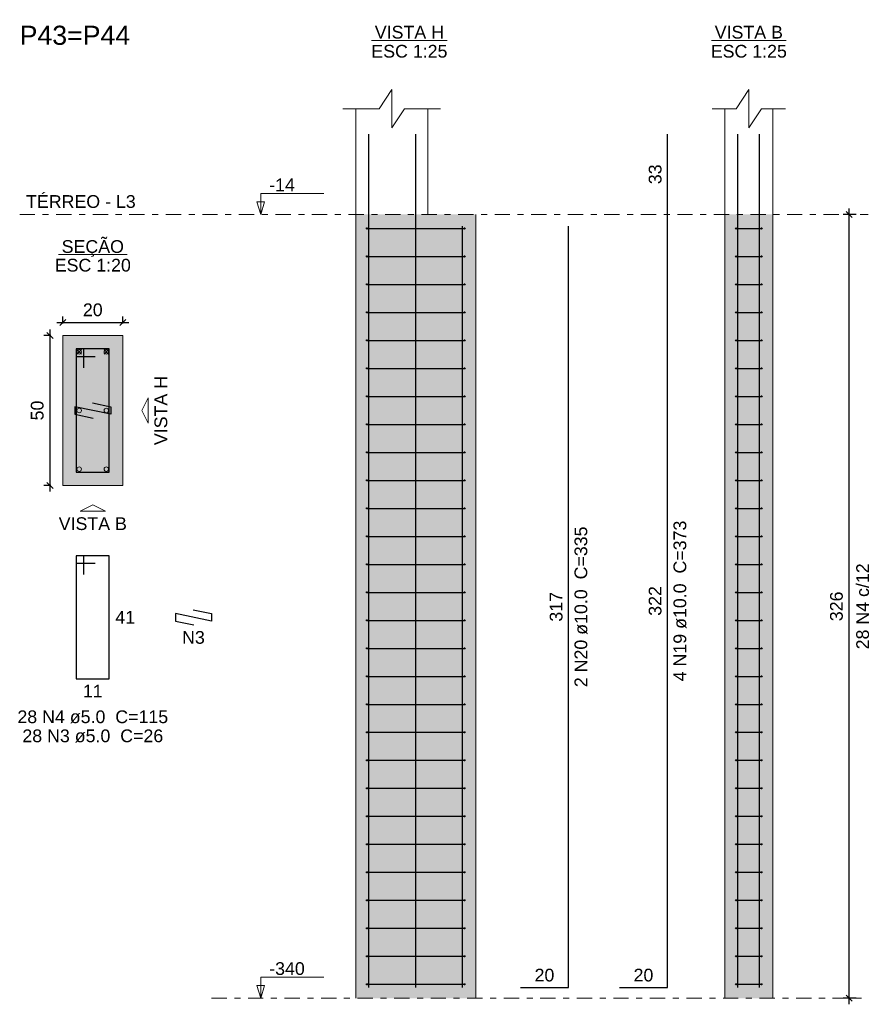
# Model space of a CAD drawing. Header units: millimetres. Extents: x 0 to 119, y 0 to 84.
# Tile 11 of 14: x 78 to 92, y 29 to 46. Entities that reach past the tile are written whole.
import ezdxf

# ---------------------------------------------------------------- set-up
doc = ezdxf.new("R2010")
doc.units = ezdxf.units.MM
doc.header["$MEASUREMENT"] = 0
doc.linetypes.add('DASHDOT', pattern=[2.54, 1.27, -0.635, 0, -0.635])
doc.linetypes.add('NULL', pattern=[0])
doc.layers.get('0').update_dxf_attribs({"lineweight": 18})
for name, color, linetype, lineweight in [('Descrição da armadura', 7, 'Continuous', 0), ('DT-Barras na forma', 2, 'Continuous', 30), ('DT-Barras no corte', 5, 'Continuous', 5), ('DT-Barras rebatidas', 2, 'Continuous', 30), ('DT-Cotas', 9, 'Continuous', 5), ('DT-Estribos na forma', 2, 'Continuous', 30), ('DT-Forma', 5, 'Continuous', 5), ('DT-Hachura seção pilares', 254, 'Continuous', 5), ('DT-Hachura vista pilares', 254, 'Continuous', 5), ('DT-Pontilhado', 9, 'DASHDOT', 5), ('DT-Textos', 7, 'Continuous', 5), ('DT-Título', 3, 'Continuous', 20), ('Textos armaduras', 7, 'Continuous', 0)]:
    doc.layers.add(name, color=color, linetype=linetype, lineweight=lineweight)
doc.styles.add('Arial', font='txt')
doc.dimstyles.new('UM_20.000000', dxfattribs={"dimtxt": 0.18, "dimasz": 0.1, "dimexe": 0.1, "dimexo": 0.2, "dimgap": 0, "dimtad": 1, "dimtih": 1, "dimtoh": 1, "dimdec": 1, "dimlfac": 20, "dimzin": 0, "dimdsep": 46, "dimtxsty": 'Standard', "dimcen": 0.09, "dimdle": 0.1, "dimadec": 1, "dimazin": 2, "dimtfac": 1, "dimtdec": 4, "dimtofl": 0, "dimtmove": 0, "dimatfit": 3, "dimfxl": 1, "dimtolj": 1, "dimarcsym": 0})
doc.dimstyles.new('UM_25.000000', dxfattribs={"dimtxt": 0.18, "dimasz": 0.1, "dimexe": 0.1, "dimexo": 0.2, "dimgap": 0, "dimtad": 1, "dimtih": 1, "dimtoh": 1, "dimdec": 1, "dimlfac": 25, "dimzin": 0, "dimdsep": 46, "dimtxsty": 'Standard', "dimcen": 0.09, "dimdle": 0.1, "dimadec": 1, "dimazin": 2, "dimtfac": 1, "dimtdec": 4, "dimtofl": 0, "dimtmove": 0, "dimatfit": 3, "dimfxl": 1, "dimtolj": 1, "dimarcsym": 0})

# ---------------------------------------------------------------- blocks, each defined once
blk = doc.blocks.new('_Oblique')
at = {"color": 0, "linetype": 'ByBlock', "lineweight": -2}
blk.add_line((-0.5, -0.5), (0.5, 0.5), dxfattribs=at)
blk = doc.blocks.new('*D75')
at = {"layer": 'Defpoints', "color": 0}
for p in [(78.979412, 40.367318), (78.767612, 37.867318), (78.979412, 37.867318)]:
    blk.add_point(p, dxfattribs=at)
at = {"layer": 'DT-Cotas', "color": 0, "lineweight": -2}
for p, q in [((78.767612, 40.467318), (78.767612, 37.767318)), ((78.779412, 40.367318), (78.667612, 40.367318)), ((78.779412, 37.867318), (78.667612, 37.867318))]:
    blk.add_line(p, q, dxfattribs=at)
at = {"layer": 'DT-Cotas', "color": 0, "lineweight": -2, "xscale": 0.1, "yscale": 0.1, "zscale": 0.1}
for p, rotation in [((78.767612, 40.367318), 90), ((78.767612, 37.867318), 270)]:
    blk.add_blockref('_Oblique', p, dxfattribs=dict(at, rotation=rotation))
at = {"layer": 'DT-Cotas', "color": 7, "insert": (78.555812, 39.117318), "char_height": 0.2118, "attachment_point": 5, "rotation": 90, "style": 'Arial'}
blk.add_mtext('\\A1;50', dxfattribs=at)
blk = doc.blocks.new('*D76')
at = {"layer": 'Defpoints', "color": 0}
for p in [(79.979412, 40.579118), (78.979412, 40.367318), (79.979412, 40.367318)]:
    blk.add_point(p, dxfattribs=at)
at = {"layer": 'DT-Cotas', "color": 0, "lineweight": -2}
for p, q in [((78.979412, 40.567318), (78.979412, 40.679118)), ((79.979412, 40.567318), (79.979412, 40.679118)), ((78.879412, 40.579118), (80.079412, 40.579118))]:
    blk.add_line(p, q, dxfattribs=at)
at = {"layer": 'DT-Cotas', "color": 0, "lineweight": -2, "xscale": 0.1, "yscale": 0.1, "zscale": 0.1, "rotation": 180}
blk.add_blockref('_Oblique', (78.979412, 40.579118), dxfattribs=at)
at = {"layer": 'DT-Cotas', "color": 0, "lineweight": -2, "xscale": 0.1, "yscale": 0.1, "zscale": 0.1}
blk.add_blockref('_Oblique', (79.979412, 40.579118), dxfattribs=at)
at = {"layer": 'DT-Cotas', "color": 7, "insert": (79.479412, 40.790918), "char_height": 0.2118, "attachment_point": 5, "rotation": 0.0057296, "style": 'Arial'}
blk.add_mtext('\\A1;20', dxfattribs=at)
blk = doc.blocks.new('*D77')
at = {"layer": 'Defpoints', "color": 0}
for p in [(92.066335, 42.379418), (92.384035, 42.379418), (92.384035, 29.339418)]:
    blk.add_point(p, dxfattribs=at)
at = {"layer": 'DT-Cotas', "color": 0, "lineweight": -2}
for p, q in [((92.066335, 29.239418), (92.066335, 42.479418)), ((92.184035, 42.379418), (91.966335, 42.379418)), ((92.184035, 29.339418), (91.966335, 29.339418))]:
    blk.add_line(p, q, dxfattribs=at)
at = {"layer": 'DT-Cotas', "color": 0, "lineweight": -2, "xscale": 0.1, "yscale": 0.1, "zscale": 0.1}
for p, rotation in [((92.066335, 42.379418), 90), ((92.066335, 29.339418), 270)]:
    blk.add_blockref('_Oblique', p, dxfattribs=dict(at, rotation=rotation))
at = {"layer": 'DT-Cotas', "color": 7, "insert": (91.854535, 35.859418), "char_height": 0.2118, "attachment_point": 5, "rotation": 90, "style": 'Arial'}
blk.add_mtext('\\A1;326', dxfattribs=at)
blk = doc.blocks.new('*D78')
at = {"layer": 'Defpoints', "color": 0}
for p in [(92.066335, 42.379418), (92.384035, 42.379418), (92.384035, 29.339418)]:
    blk.add_point(p, dxfattribs=at)
at = {"layer": 'DT-Cotas', "color": 0, "lineweight": -2}
for p, q in [((92.066335, 29.239418), (92.066335, 42.479418)), ((92.184035, 42.379418), (91.966335, 42.379418)), ((92.184035, 29.339418), (91.966335, 29.339418))]:
    blk.add_line(p, q, dxfattribs=at)
at = {"layer": 'DT-Cotas', "color": 0, "lineweight": -2, "xscale": 0.1, "yscale": 0.1, "zscale": 0.1}
for p, rotation in [((92.066335, 42.379418), 90), ((92.066335, 29.339418), 270)]:
    blk.add_blockref('_Oblique', p, dxfattribs=dict(at, rotation=rotation))

msp = doc.modelspace()

# ---------------------------------------------------------------- hatches: boundary and pattern name
at = {"layer": 'DT-Hachura seção pilares', "linetype": 'Continuous'}
msp.add_hatch(color=254, dxfattribs=at).paths.add_polyline_path([(78.9794, 37.8673), (78.9794, 37.8673), (79.9794, 37.8673), (79.9794, 40.3673), (78.9794, 40.3673), (78.9794, 37.8673)])
at = {"layer": 'DT-Hachura vista pilares', "linetype": 'Continuous'}
for points in [[(83.8539, 29.3394), (83.8539, 42.3794), (85.8539, 42.3794), (85.8539, 29.3394), (83.8539, 29.3394)], [(89.9955, 29.3394), (89.9955, 42.3794), (90.7955, 42.3794), (90.7955, 29.3394), (89.9955, 29.3394)]]:
    msp.add_hatch(color=254, dxfattribs=at).paths.add_polyline_path(points)

# ---------------------------------------------------------------- linework, layer by layer
at = {"layer": 'DT-Barras na forma'}
for points in [[(84.0739, 29.5194), (84.0739, 42.3794), (84.0739, 43.7137)], [(84.8539, 29.5194), (84.8539, 42.3794), (84.8539, 43.7137)], [(90.2155, 29.5194), (90.2155, 42.3794), (90.2155, 43.7137)], [(90.5755, 29.5194), (90.5755, 42.3794), (90.5755, 43.7137)], [(85.6339, 29.5194), (85.6339, 42.1834)], [(79.3294, 39.8298), (79.3294, 40.1423), (79.2044, 40.1423), (79.2044, 38.0923), (79.7544, 38.0923), (79.7544, 40.1423), (79.2044, 40.1423), (79.2044, 40.0173), (79.5169, 40.0173)], [(79.4735, 39.2436), (79.7794, 39.1798), (79.7794, 39.0548), (79.1794, 39.1798), (79.1794, 39.0548), (79.4853, 38.9911)]]:
    msp.add_lwpolyline(points, dxfattribs=at)
at = {"layer": 'DT-Barras no corte'}
for p, q in [((79.2169, 40.0548), (79.2919, 40.1298)), ((79.2169, 40.1298), (79.2919, 40.0548)), ((79.6669, 40.0548), (79.7419, 40.1298)), ((79.6669, 40.1298), (79.7419, 40.0548))]:
    msp.add_line(p, q, dxfattribs=at)
for centre in [(79.2544, 40.0923), (79.7044, 40.0923), (79.2544, 39.1173), (79.7044, 39.1173), (79.2544, 38.1423), (79.7044, 38.1423)]:
    msp.add_circle(centre, 0.0375, dxfattribs=at)
at = {"layer": 'DT-Barras rebatidas'}
for points in [[(88.2424, 29.5194), (89.0424, 29.5194), (89.0424, 42.3794), (89.0424, 43.7137)], [(86.5952, 29.5194), (87.3952, 29.5194), (87.3952, 42.1834)], [(79.3294, 36.3899), (79.3294, 36.7024), (79.2044, 36.7024), (79.2044, 34.6524), (79.7544, 34.6524), (79.7544, 36.7024), (79.2044, 36.7024), (79.2044, 36.5774), (79.5169, 36.5774)], [(81.1485, 35.8037), (81.4544, 35.7399), (81.4544, 35.6149), (80.8544, 35.7399), (80.8544, 35.6149), (81.1604, 35.5512)]]:
    msp.add_lwpolyline(points, dxfattribs=at)
at = {"layer": 'DT-Estribos na forma'}
for p, q in [((84.0439, 42.1466), (85.6639, 42.1466)), ((90.1855, 42.1466), (90.6055, 42.1466)), ((84.0439, 41.6808), (85.6639, 41.6808)), ((90.1855, 41.6808), (90.6055, 41.6808)), ((84.0439, 41.2151), (85.6639, 41.2151)), ((90.1855, 41.2151), (90.6055, 41.2151)), ((84.0439, 40.7494), (85.6639, 40.7494)), ((90.1855, 40.7494), (90.6055, 40.7494)), ((84.0439, 40.2837), (85.6639, 40.2837)), ((90.1855, 40.2837), (90.6055, 40.2837)), ((84.0439, 39.818), (85.6639, 39.818)), ((90.1855, 39.818), (90.6055, 39.818)), ((84.0439, 39.3523), (85.6639, 39.3523)), ((90.1855, 39.3523), (90.6055, 39.3523)), ((84.0439, 38.8866), (85.6639, 38.8866)), ((90.1855, 38.8866), (90.6055, 38.8866)), ((84.0439, 38.4208), (85.6639, 38.4208)), ((90.1855, 38.4208), (90.6055, 38.4208)), ((84.0439, 37.9551), (85.6639, 37.9551)), ((90.1855, 37.9551), (90.6055, 37.9551)), ((84.0439, 37.4894), (85.6639, 37.4894)), ((90.1855, 37.4894), (90.6055, 37.4894)), ((84.0439, 37.0237), (85.6639, 37.0237)), ((90.1855, 37.0237), (90.6055, 37.0237)), ((84.0439, 36.558), (85.6639, 36.558)), ((90.1855, 36.558), (90.6055, 36.558)), ((84.0439, 36.0923), (85.6639, 36.0923)), ((90.1855, 36.0923), (90.6055, 36.0923)), ((84.0439, 35.6266), (85.6639, 35.6266)), ((90.1855, 35.6266), (90.6055, 35.6266)), ((84.0439, 35.1608), (85.6639, 35.1608)), ((90.1855, 35.1608), (90.6055, 35.1608)), ((84.0439, 34.6951), (85.6639, 34.6951)), ((90.1855, 34.6951), (90.6055, 34.6951)), ((84.0439, 34.2294), (85.6639, 34.2294)), ((90.1855, 34.2294), (90.6055, 34.2294)), ((84.0439, 33.7637), (85.6639, 33.7637)), ((90.1855, 33.7637), (90.6055, 33.7637)), ((84.0439, 33.298), (85.6639, 33.298)), ((90.1855, 33.298), (90.6055, 33.298)), ((84.0439, 32.8323), (85.6639, 32.8323)), ((90.1855, 32.8323), (90.6055, 32.8323)), ((84.0439, 32.3666), (85.6639, 32.3666)), ((90.1855, 32.3666), (90.6055, 32.3666)), ((84.0439, 31.9008), (85.6639, 31.9008)), ((90.1855, 31.9008), (90.6055, 31.9008)), ((84.0439, 31.4351), (85.6639, 31.4351)), ((90.1855, 31.4351), (90.6055, 31.4351)), ((84.0439, 30.9694), (85.6639, 30.9694)), ((90.1855, 30.9694), (90.6055, 30.9694)), ((84.0439, 30.5037), (85.6639, 30.5037)), ((90.1855, 30.5037), (90.6055, 30.5037)), ((84.0439, 30.038), (85.6639, 30.038)), ((90.1855, 30.038), (90.6055, 30.038)), ((84.0439, 29.5723), (85.6639, 29.5723)), ((90.1855, 29.5723), (90.6055, 29.5723))]:
    msp.add_line(p, q, dxfattribs=at)
for centre in [(84.0439, 42.1466), (85.6639, 42.1466), (90.1855, 42.1466), (90.6055, 42.1466), (84.0439, 41.6808), (85.6639, 41.6808), (90.1855, 41.6808), (90.6055, 41.6808), (84.0439, 41.2151), (85.6639, 41.2151), (90.1855, 41.2151), (90.6055, 41.2151), (84.0439, 40.7494), (85.6639, 40.7494), (90.1855, 40.7494), (90.6055, 40.7494), (84.0439, 40.2837), (85.6639, 40.2837), (90.1855, 40.2837), (90.6055, 40.2837), (84.0439, 39.818), (85.6639, 39.818), (90.1855, 39.818), (90.6055, 39.818), (84.0439, 39.3523), (85.6639, 39.3523), (90.1855, 39.3523), (90.6055, 39.3523), (84.0439, 38.8866), (85.6639, 38.8866), (90.1855, 38.8866), (90.6055, 38.8866), (84.0439, 38.4208), (85.6639, 38.4208), (90.1855, 38.4208), (90.6055, 38.4208), (84.0439, 37.9551), (85.6639, 37.9551), (90.1855, 37.9551), (90.6055, 37.9551), (84.0439, 37.4894), (85.6639, 37.4894), (90.1855, 37.4894), (90.6055, 37.4894), (84.0439, 37.0237), (85.6639, 37.0237), (90.1855, 37.0237), (90.6055, 37.0237), (84.0439, 36.558), (85.6639, 36.558), (90.1855, 36.558), (90.6055, 36.558), (84.0439, 36.0923), (85.6639, 36.0923), (90.1855, 36.0923), (90.6055, 36.0923), (84.0439, 35.6266), (85.6639, 35.6266), (90.1855, 35.6266), (90.6055, 35.6266), (84.0439, 35.1608), (85.6639, 35.1608), (90.1855, 35.1608), (90.6055, 35.1608), (84.0439, 34.6951), (85.6639, 34.6951), (90.1855, 34.6951), (90.6055, 34.6951), (84.0439, 34.2294), (85.6639, 34.2294), (90.1855, 34.2294), (90.6055, 34.2294), (84.0439, 33.7637), (85.6639, 33.7637), (90.1855, 33.7637), (90.6055, 33.7637), (84.0439, 33.298), (85.6639, 33.298), (90.1855, 33.298), (90.6055, 33.298), (84.0439, 32.8323), (85.6639, 32.8323), (90.1855, 32.8323), (90.6055, 32.8323), (84.0439, 32.3666), (85.6639, 32.3666), (90.1855, 32.3666), (90.6055, 32.3666), (84.0439, 31.9008), (85.6639, 31.9008), (90.1855, 31.9008), (90.6055, 31.9008), (84.0439, 31.4351), (85.6639, 31.4351), (90.1855, 31.4351), (90.6055, 31.4351), (84.0439, 30.9694), (85.6639, 30.9694), (90.1855, 30.9694), (90.6055, 30.9694), (84.0439, 30.5037), (85.6639, 30.5037), (90.1855, 30.5037), (90.6055, 30.5037), (84.0439, 30.038), (85.6639, 30.038), (90.1855, 30.038), (90.6055, 30.038), (84.0439, 29.5723), (85.6639, 29.5723), (90.1855, 29.5723), (90.6055, 29.5723)]:
    msp.add_circle(centre, 0.01, dxfattribs=at)
at = {"layer": 'DT-Forma'}
for p, q in [((83.8539, 42.3794), (83.8539, 44.1373)), ((85.0539, 42.3794), (85.0539, 44.1373)), ((89.9955, 42.3794), (89.9955, 44.1373)), ((90.7955, 42.3794), (90.7955, 44.1373)), ((83.8539, 29.3394), (83.8539, 42.3794)), ((85.8539, 29.3394), (85.8539, 42.3794)), ((89.9955, 29.3394), (89.9955, 42.3794)), ((90.7955, 29.3394), (90.7955, 42.3794))]:
    msp.add_line(p, q, dxfattribs=at)
for points in [[(83.6421, 44.1373), (84.2421, 44.1373), (84.4539, 44.455), (84.4539, 43.8196), (84.6657, 44.1373), (85.2657, 44.1373)], [(89.7837, 44.1373), (90.1837, 44.1373), (90.3955, 44.455), (90.3955, 43.8196), (90.6073, 44.1373), (91.0073, 44.1373)]]:
    msp.add_lwpolyline(points, dxfattribs=at)
msp.add_lwpolyline([(78.9794, 37.8673), (79.9794, 37.8673), (79.9794, 40.3673), (78.9794, 40.3673), (78.9794, 37.8673)], close=True, dxfattribs=at)
at = {"layer": 'DT-Pontilhado', "ltscale": 0.2}
for p, q in [((78.2632, 42.3794), (92.384, 42.3794)), ((81.4544, 29.3394), (92.384, 29.3394))]:
    msp.add_line(p, q, dxfattribs=at)
at = {"layer": 'DT-Textos'}
for p, q in [((84.1182, 45.2704), (85.3779, 45.2704)), ((89.7739, 45.2704), (91.0172, 45.2704)), ((78.9072, 41.7122), (80.0516, 41.7122))]:
    msp.add_line(p, q, dxfattribs=at)
for points in [[(82.2744, 42.3794), (82.338, 42.5912), (82.2109, 42.5912), (82.2744, 42.3794), (82.2744, 42.7294), (83.3244, 42.7294)], [(82.2744, 29.3394), (82.338, 29.5512), (82.2109, 29.5512), (82.2744, 29.3394), (82.2744, 29.6894), (83.3244, 29.6894)]]:
    msp.add_lwpolyline(points, dxfattribs=at)
for points in [[(80.403, 39.1173), (80.403, 38.9055), (80.2971, 39.1173), (80.403, 39.3291), (80.403, 39.1173)], [(79.4794, 37.4437), (79.2676, 37.4437), (79.4794, 37.5496), (79.6912, 37.4437), (79.4794, 37.4437)]]:
    msp.add_lwpolyline(points, close=True, dxfattribs=at)

# ---------------------------------------------------------------- texts
at = {"layer": 'Descrição da armadura', "linetype": 'NULL', "char_height": 0.2118, "attachment_point": 8, "rotation": 90.00021, "line_spacing_factor": 0.9, "style": 'Arial'}
for s, insert, width in [('4 N19 ø10.0  C=373', (89.3599, 35.949), 5.239541), ('2 N20 ø10.0  C=335', (87.7129, 35.851), 5.239541), ('28 N4 c/12', (92.398, 35.8594), 2.845127)]:
    msp.add_mtext(s, dxfattribs=dict(at, insert=insert, width=width))
at = {"layer": 'Descrição da armadura', "linetype": 'NULL', "char_height": 0.2118, "attachment_point": 8, "line_spacing_factor": 0.9, "style": 'Arial'}
for s, insert, width in [('N3', (81.1548, 35.2339), 0.741426), ('28 N4 ø5.0  C=115', (79.4798, 33.9109), 4.916973), ('28 N3 ø5.0  C=26', (79.4798, 33.5939), 4.634404)]:
    msp.add_mtext(s, dxfattribs=dict(at, insert=insert, width=width))
at = {"layer": 'DT-Textos', "linetype": 'NULL', "char_height": 0.2118, "line_spacing_factor": 0.798, "style": 'Arial'}
for s, insert, width, attachment_point in [('VISTA H', (84.7478, 45.3019), 2.255996, 8), ('VISTA B', (90.3958, 45.3019), 2.223994, 8), ('ESC 1:25', (84.7478, 44.9849), 2.482559, 8), ('ESC 1:25', (90.3958, 44.9849), 2.482559, 8), ('-14', (82.4148, 42.7649), 0.838281, 7), ('TÉRREO - L3', (78.3688, 42.4849), 3.577422, 7), ('SEÇÃO', (79.4798, 41.674), 2.030566, 8), ('ESC 1:20', (79.4798, 41.4259), 2.482559, 8), ('VISTA B', (79.4798, 37.1259), 2.223994, 8), ('-340', (82.4148, 29.7249), 1.16085, 7)]:
    msp.add_mtext(s, dxfattribs=dict(at, insert=insert, width=width, attachment_point=attachment_point))
at = {"layer": 'DT-Textos', "linetype": 'NULL', "insert": (80.7209, 39.117), "char_height": 0.2118, "width": 2.255996, "attachment_point": 8, "rotation": 90.00021, "line_spacing_factor": 0.798, "style": 'Arial'}
msp.add_mtext('VISTA H', dxfattribs=at)
at = {"layer": 'DT-Título', "linetype": 'NULL', "insert": (78.2628, 45.1959), "char_height": 0.3177, "width": 3.645469, "attachment_point": 7, "line_spacing_factor": 0.798, "style": 'Arial'}
msp.add_mtext('P43=P44', dxfattribs=at)
at = {"layer": 'Textos armaduras', "linetype": 'NULL', "char_height": 0.2118, "attachment_point": 8, "rotation": 90.00021, "line_spacing_factor": 0.9, "style": 'Arial'}
for s, insert, width in [('33', (88.9451, 43.0466), 1.045137), ('317', (87.2979, 35.8514), 1.367705), ('322', (88.9451, 35.9494), 1.367705)]:
    msp.add_mtext(s, dxfattribs=dict(at, insert=insert, width=width))
at = {"layer": 'Textos armaduras', "linetype": 'NULL', "char_height": 0.2118, "width": 1.045137, "line_spacing_factor": 0.9, "style": 'Arial'}
for s, insert, attachment_point in [('41', (79.8544, 35.7833), 1), ('11', (79.4794, 34.5551), 2), ('20', (86.9952, 29.6167), 8), ('20', (88.6424, 29.6167), 8)]:
    msp.add_mtext(s, dxfattribs=dict(at, insert=insert, attachment_point=attachment_point))

# ---------------------------------------------------------------- dimensions: what is measured, and where the dimension line sits
at = {"layer": 'DT-Cotas'}
for base, p1, p2, dimstyle, override, picture, middle in [((92.0663, 42.3794), (92.384, 29.3394), (92.384, 42.3794), 'UM_25.000000', {"dimtxt": 0.2118, "dimasz": 0.1, "dimexe": 0.1, "dimexo": 0.2, "dimtad": 1, "dimtih": 0, "dimtoh": 0, "dimdec": 1, "dimlfac": 25, "dimzin": 8, "dimtxsty": 'Arial', "dimblk": 'Oblique', "dimblk1": 'Oblique', "dimblk2": 'Oblique', "dimsah": 1, "dimdle": 0.1, "dimse1": 0, "dimse2": 0, "dimclrt": 7, "dimadec": 1, "dimazin": 3, "dimtmove": 2, "dimldrblk": 'Oblique'}, '*D77', (91.8545, 35.8594)), ((78.7676, 37.8673), (78.9794, 40.3673), (78.9794, 37.8673), 'UM_20.000000', {"dimtxt": 0.2118, "dimasz": 0.1, "dimexe": 0.1, "dimexo": 0.2, "dimtad": 1, "dimtih": 0, "dimtoh": 0, "dimdec": 1, "dimlfac": 20, "dimzin": 8, "dimtxsty": 'Arial', "dimblk": 'Oblique', "dimblk1": 'Oblique', "dimblk2": 'Oblique', "dimsah": 1, "dimdle": 0.1, "dimse1": 0, "dimse2": 0, "dimclrt": 7, "dimadec": 1, "dimazin": 3, "dimtmove": 2, "dimldrblk": 'Oblique'}, '*D75', (78.5558, 39.1173))]:
    dim = msp.add_linear_dim(base=base, p1=p1, p2=p2, angle=90, dimstyle=dimstyle, override=override, dxfattribs=at)
    dim.commit()
    dim.dimension.update_dxf_attribs({"geometry": picture, "text_midpoint": middle, "dimtype": 160, "text_rotation": 90})
dim = msp.add_linear_dim(base=(92.0663, 42.3794), p1=(92.384, 29.3394), p2=(92.384, 42.3794), angle=90, text=' ', dimstyle='UM_25.000000', override={"dimtxt": 0.2118, "dimasz": 0.1, "dimexe": 0.1, "dimexo": 0.2, "dimtad": 1, "dimtih": 0, "dimtoh": 0, "dimdec": 1, "dimlfac": 25, "dimzin": 8, "dimtxsty": 'Arial', "dimblk": 'Oblique', "dimblk1": 'Oblique', "dimblk2": 'Oblique', "dimsah": 1, "dimdle": 0.1, "dimse1": 0, "dimse2": 0, "dimclrt": 256, "dimadec": 1, "dimazin": 3, "dimtmove": 2, "dimldrblk": 'Oblique'}, dxfattribs=at)
dim.commit()
dim.dimension.update_dxf_attribs({"geometry": '*D78', "text_midpoint": (91.9604, 35.8594), "dimtype": 160, "text_rotation": 90})
dim = msp.add_linear_dim(base=(79.9794, 40.5791), p1=(78.9794, 40.3673), p2=(79.9794, 40.3673), dimstyle='UM_20.000000', override={"dimtxt": 0.2118, "dimasz": 0.1, "dimexe": 0.1, "dimexo": 0.2, "dimtad": 1, "dimtih": 0, "dimtoh": 0, "dimdec": 1, "dimlfac": 20, "dimzin": 8, "dimtxsty": 'Arial', "dimblk": 'Oblique', "dimblk1": 'Oblique', "dimblk2": 'Oblique', "dimsah": 1, "dimdle": 0.1, "dimse1": 0, "dimse2": 0, "dimclrt": 7, "dimadec": 1, "dimazin": 3, "dimtmove": 2, "dimldrblk": 'Oblique'}, dxfattribs=at)
dim.commit()
dim.dimension.update_dxf_attribs({"geometry": '*D76', "text_midpoint": (79.4794, 40.7909), "dimtype": 160, "text_rotation": 0.00573})

doc.saveas('drawing.dxf')
